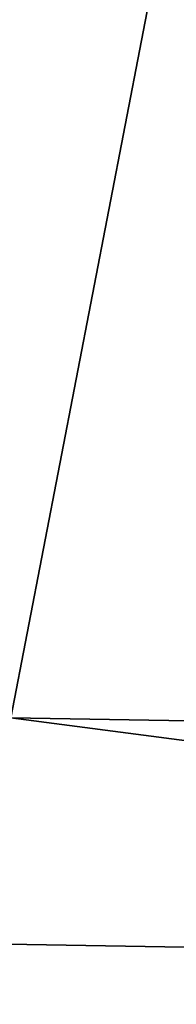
# Model space of a CAD drawing. Header units: metres. Extents: x 3396912 to 3397061, y 5691756 to 5691931.
# Tile 46 of 256: x 3396947.8161 to 3396947.8842, y 5691832.6497 to 5691833.0779. Entities that reach past the tile are written whole.
import ezdxf

# ---------------------------------------------------------------- set-up
doc = ezdxf.new("R2010")
doc.units = ezdxf.units.M
doc.header["$LTSCALE"] = 0.25
for name, color, linetype in [('GROUP347', 7, 'Continuous'), ('MESH1079', 7, 'Continuous'), ('MESH990', 7, 'Continuous')]:
    doc.layers.add(name, color=color, linetype=linetype)

msp = doc.modelspace()

# ---------------------------------------------------------------- meshes
at = {"layer": 'GROUP347', "color": 7}
mesh = msp.add_polyface(dxfattribs=at)
corners = [(3396950.339229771, 5691836.466166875, 0.4000000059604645), (3396949.866046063, 5691836.098970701, 0.1000000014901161), (3396950.474161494, 5691836.217154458, 0.4000000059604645), (3396949.734106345, 5691836.342453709, 0.1000000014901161), (3396950.204295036, 5691836.715176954, 0.4000000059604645), (3396950.204295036, 5691836.715176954, 0.4000000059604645), (3396949.992653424, 5691836.903377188, 0.4000000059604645), (3396949.734106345, 5691836.342453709, 0.1000000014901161), (3396950.040100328, 5691835.777759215, 0.1000000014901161), (3396950.60909623, 5691835.96814438, 0.4000000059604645), (3396950.60909623, 5691835.96814438, 0.4000000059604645), (3396950.040100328, 5691835.777759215, 0.1000000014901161), (3396950.651195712, 5691835.688068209, 0.4000000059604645), (3396950.087840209, 5691835.460186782, 0.1000000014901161), (3396950.693293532, 5691835.408000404, 0.4000000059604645), (3396950.135575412, 5691835.142620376, 0.1000000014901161), (3396950.735396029, 5691835.127926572, 0.4000000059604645), (3396950.735396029, 5691835.127926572, 0.4000000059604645), (3396950.135575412, 5691835.142620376, 0.1000000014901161), (3396950.679637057, 5691834.850249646, 0.4000000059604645), (3396950.072351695, 5691834.827765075, 0.1000000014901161), (3396950.623873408, 5691834.572578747, 0.4000000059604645), (3396950.009120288, 5691834.512913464, 0.1000000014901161), (3396950.568111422, 5691834.294899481, 0.4000000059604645), (3396950.568111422, 5691834.294899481, 0.4000000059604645), (3396950.009120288, 5691834.512913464, 0.1000000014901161), (3396950.421151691, 5691834.052793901, 0.4000000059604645), (3396949.8424882, 5691834.238390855, 0.1000000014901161), (3396950.27419196, 5691833.810688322, 0.4000000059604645), (3396949.675848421, 5691833.963871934, 0.1000000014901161), (3396950.127229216, 5691833.568580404, 0.4000000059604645), (3396950.127229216, 5691833.568580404, 0.4000000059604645), (3396949.675848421, 5691833.963871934, 0.1000000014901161), (3396949.906625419, 5691833.390967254, 0.4000000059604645), (3396949.425707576, 5691833.762478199, 0.1000000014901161), (3396949.686021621, 5691833.213354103, 0.4000000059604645), (3396949.175571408, 5691833.561078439, 0.1000000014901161), (3396949.465419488, 5691833.035732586, 0.4000000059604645), (3396949.175571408, 5691833.561078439, 0.1000000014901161), (3396949.197523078, 5691832.943833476, 0.4000000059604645), (3396949.465419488, 5691833.035732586, 0.4000000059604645), (3396948.853966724, 5691833.450755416, 0.1000000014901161), (3396948.929631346, 5691832.851928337, 0.4000000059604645), (3396948.568049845, 5691833.352665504, 0.1000000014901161), (3396948.661739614, 5691832.760023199, 0.4000000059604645), (3396948.568049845, 5691833.352665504, 0.1000000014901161), (3396948.378561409, 5691832.764811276, 0.4000000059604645), (3396948.661739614, 5691832.760023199, 0.4000000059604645), (3396948.246957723, 5691833.358094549, 0.1000000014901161), (3396948.09538019, 5691832.769597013, 0.4000000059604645), (3396947.925862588, 5691833.363521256, 0.1000000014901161), (3396947.812201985, 5691832.774385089, 0.4000000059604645), (3396947.925862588, 5691833.363521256, 0.1000000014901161), (3396947.547567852, 5691832.875291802, 0.4000000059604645), (3396947.812201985, 5691832.774385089, 0.4000000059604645), (3396947.625801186, 5691833.477930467, 0.1000000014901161), (3396947.282930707, 5691832.976196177, 0.4000000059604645), (3396947.325738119, 5691833.592348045, 0.1000000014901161), (3396947.018301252, 5691833.077096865, 0.4000000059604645), (3396947.325738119, 5691833.592348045, 0.1000000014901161), (3396946.803823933, 5691833.262063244, 0.4000000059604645), (3396947.018301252, 5691833.077096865, 0.4000000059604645), (3396947.082544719, 5691833.802079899, 0.1000000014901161), (3396946.589349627, 5691833.447031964, 0.4000000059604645), (3396946.839354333, 5691834.011814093, 0.1000000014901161), (3396946.374870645, 5691833.632006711, 0.4000000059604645), (3396946.839354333, 5691834.011814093, 0.1000000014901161), (3396946.236174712, 5691833.878938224, 0.4000000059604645), (3396946.374870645, 5691833.632006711, 0.4000000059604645), (3396946.682088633, 5691834.291809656, 0.1000000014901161), (3396946.097481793, 5691834.125872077, 0.4000000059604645), (3396946.524825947, 5691834.571807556, 0.1000000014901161), (3396945.958788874, 5691834.37280593, 0.4000000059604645), (3396946.524825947, 5691834.571807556, 0.1000000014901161), (3396945.912439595, 5691834.652210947, 0.4000000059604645), (3396945.958788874, 5691834.37280593, 0.4000000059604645), (3396946.472277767, 5691834.888613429, 0.1000000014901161), (3396945.866098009, 5691834.931612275, 0.4000000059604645), (3396946.419724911, 5691835.205425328, 0.1000000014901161), (3396945.819753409, 5691835.211011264, 0.4000000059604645), (3396946.413355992, 5691835.391645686, 0.1000000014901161), (3396945.819753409, 5691835.211011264, 0.4000000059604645), (3396946.419724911, 5691835.205425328, 0.1000000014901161), (3396945.80879493, 5691835.531293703, 0.4000000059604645), (3396946.406987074, 5691835.577866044, 0.1000000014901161), (3396946.384459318, 5691835.762826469, 0.1000000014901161), (3396945.80879493, 5691835.531293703, 0.4000000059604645), (3396946.406987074, 5691835.577866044, 0.1000000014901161), (3396945.770048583, 5691835.849403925, 0.4000000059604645), (3396946.361926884, 5691835.947792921, 0.1000000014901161), (3396946.323406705, 5691836.13009673, 0.1000000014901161), (3396945.770048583, 5691835.849403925, 0.4000000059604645), (3396946.361926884, 5691835.947792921, 0.1000000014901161), (3396945.703802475, 5691836.162948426, 0.4000000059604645), (3396946.284886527, 5691836.312400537, 0.1000000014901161), (3396946.230672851, 5691836.490666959, 0.1000000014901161), (3396945.703802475, 5691836.162948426, 0.4000000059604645), (3396946.284886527, 5691836.312400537, 0.1000000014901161), (3396945.610553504, 5691836.469550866, 0.4000000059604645), (3396946.176459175, 5691836.668933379, 0.1000000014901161), (3396946.106955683, 5691836.84181465, 0.1000000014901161), (3396945.610553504, 5691836.469550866, 0.4000000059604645), (3396946.176459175, 5691836.668933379, 0.1000000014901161), (3396945.491017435, 5691836.766888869, 0.4000000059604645), (3396946.037452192, 5691837.014695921, 0.1000000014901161), (3396945.953187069, 5691837.180882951, 0.1000000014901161), (3396945.491017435, 5691836.766888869, 0.4000000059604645), (3396946.037452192, 5691837.014695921, 0.1000000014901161), (3396945.34609045, 5691837.052712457, 0.4000000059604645), (3396945.868921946, 5691837.347069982, 0.1000000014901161), (3396945.770530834, 5691837.505308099, 0.1000000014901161), (3396945.34609045, 5691837.052712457, 0.4000000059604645), (3396945.868921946, 5691837.347069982, 0.1000000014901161), (3396945.176874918, 5691837.324854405, 0.4000000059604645), (3396945.6721444, 5691837.663540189, 0.1000000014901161), (3396945.560378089, 5691837.812625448, 0.1000000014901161), (3396945.176874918, 5691837.324854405, 0.4000000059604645), (3396945.6721444, 5691837.663540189, 0.1000000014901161), (3396944.984643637, 5691837.581270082, 0.4000000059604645), (3396945.448608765, 5691837.961708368, 0.1000000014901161), (3396945.448608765, 5691837.961708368, 0.1000000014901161), (3396945.32430513, 5691838.100523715, 0.1000000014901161), (3396944.984643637, 5691837.581270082, 0.4000000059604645), (3396944.770860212, 5691837.820004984, 0.4000000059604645), (3396945.20000316, 5691838.239330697, 0.1000000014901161), (3396945.20000316, 5691838.239330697, 0.1000000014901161), (3396945.064112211, 5691838.366807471, 0.1000000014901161), (3396944.770860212, 5691837.820004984, 0.4000000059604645), (3396944.537135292, 5691838.039257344, 0.4000000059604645), (3396944.928216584, 5691838.494290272, 0.1000000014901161), (3396944.928216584, 5691838.494290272, 0.1000000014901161), (3396944.78175504, 5691838.609479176, 0.1000000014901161), (3396944.537135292, 5691838.039257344, 0.4000000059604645), (3396944.285241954, 5691838.237370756, 0.4000000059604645), (3396944.635296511, 5691838.724670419, 0.1000000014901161), (3396944.635296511, 5691838.724670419, 0.1000000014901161), (3396944.47938221, 5691838.826690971, 0.1000000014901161), (3396944.285241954, 5691838.237370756, 0.4000000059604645), (3396944.017083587, 5691838.412838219, 0.4000000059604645), (3396944.323466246, 5691838.928719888, 0.1000000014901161), (3396944.323466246, 5691838.928719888, 0.1000000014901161), (3396943.73825774, 5691838.594069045, 0.4000000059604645), (3396944.017083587, 5691838.412838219, 0.4000000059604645), (3396944.085311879, 5691839.083511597, 0.1000000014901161), (3396944.085311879, 5691839.083511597, 0.1000000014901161), (3396943.860434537, 5691839.257046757, 0.1000000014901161), (3396943.73825774, 5691838.594069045, 0.4000000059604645), (3396943.474979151, 5691838.797234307, 0.4000000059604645), (3396943.860434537, 5691839.257046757, 0.1000000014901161), (3396943.650312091, 5691839.448173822, 0.1000000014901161), (3396943.474979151, 5691838.797234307, 0.4000000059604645), (3396943.228969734, 5691839.021004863, 0.4000000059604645), (3396943.650312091, 5691839.448173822, 0.1000000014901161), (3396943.001846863, 5691839.263912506, 0.4000000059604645), (3396943.228969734, 5691839.021004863, 0.4000000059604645), (3396943.456315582, 5691839.655648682, 0.1000000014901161), (3396943.456315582, 5691839.655648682, 0.1000000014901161), (3396942.795083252, 5691839.524376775, 0.4000000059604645), (3396943.001846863, 5691839.263912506, 0.4000000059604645), (3396943.279715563, 5691839.878120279, 0.1000000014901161), (3396943.12166235, 5691840.114124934, 0.1000000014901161), (3396942.795083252, 5691839.524376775, 0.4000000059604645), (3396943.279715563, 5691839.878120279, 0.1000000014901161), (3396942.610037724, 5691839.800690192, 0.4000000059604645), (3396942.983186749, 5691840.362135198, 0.1000000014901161), (3396942.610037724, 5691839.800690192, 0.4000000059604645), (3396943.12166235, 5691840.114124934, 0.1000000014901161), (3396942.447918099, 5691840.09104742, 0.4000000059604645), (3396942.865202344, 5691840.620513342, 0.1000000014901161), (3396942.447918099, 5691840.09104742, 0.4000000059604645), (3396942.983186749, 5691840.362135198, 0.1000000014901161), (3396942.309787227, 5691840.393549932, 0.4000000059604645), (3396942.865202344, 5691840.620513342, 0.1000000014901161), (3396942.196541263, 5691840.706227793, 0.4000000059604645), (3396942.309787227, 5691840.393549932, 0.4000000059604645), (3396942.76847379, 5691840.887583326, 0.1000000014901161), (3396942.693635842, 5691841.161587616, 0.1000000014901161), (3396942.196541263, 5691840.706227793, 0.4000000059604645), (3396942.76847379, 5691840.887583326, 0.1000000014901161), (3396942.108922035, 5691841.027029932, 0.4000000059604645), (3396942.693635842, 5691841.161587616, 0.1000000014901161), (3396942.047502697, 5691841.353861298, 0.4000000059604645), (3396942.108922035, 5691841.027029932, 0.4000000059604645), (3396942.641178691, 5691841.440743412, 0.1000000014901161), (3396942.641178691, 5691841.440743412, 0.1000000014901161), (3396942.012687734, 5691841.68458287, 0.4000000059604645), (3396942.047502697, 5691841.353861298, 0.4000000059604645), (3396942.611443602, 5691841.723229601, 0.1000000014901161), (3396942.611443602, 5691841.723229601, 0.1000000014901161), (3396942.024557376, 5691842.03432326, 0.4000000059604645), (3396942.012687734, 5691841.68458287, 0.4000000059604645), (3396942.61931219, 5691841.955167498, 0.1000000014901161), (3396942.61931219, 5691841.955167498, 0.1000000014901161), (3396942.104575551, 5691842.374987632, 0.4000000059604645), (3396942.024557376, 5691842.03432326, 0.4000000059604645), (3396942.672377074, 5691842.181087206, 0.1000000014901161), (3396942.672377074, 5691842.181087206, 0.1000000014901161), (3396942.249645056, 5691842.693443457, 0.4000000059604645), (3396942.104575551, 5691842.374987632, 0.4000000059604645), (3396942.768587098, 5691842.392270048, 0.1000000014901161), (3396942.454176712, 5691842.97738634, 0.4000000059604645), (3396942.249645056, 5691842.693443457, 0.4000000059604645), (3396942.768587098, 5691842.392270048, 0.1000000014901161), (3396942.904224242, 5691842.580577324, 0.1000000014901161), (3396943.074056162, 5691842.738732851, 0.1000000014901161), (3396942.454176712, 5691842.97738634, 0.4000000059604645), (3396942.904224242, 5691842.580577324, 0.1000000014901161), (3396942.710269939, 5691843.215866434, 0.4000000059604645), (3396943.008042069, 5691843.39967919, 0.4000000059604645), (3396942.710269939, 5691843.215866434, 0.4000000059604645), (3396943.074056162, 5691842.738732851, 0.1000000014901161), (3396943.271532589, 5691842.860629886, 0.1000000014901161), (3396943.336008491, 5691843.521727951, 0.4000000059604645), (3396943.008042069, 5691843.39967919, 0.4000000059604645), (3396943.271532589, 5691842.860629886, 0.1000000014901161), (3396943.489030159, 5691842.941569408, 0.1000000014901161), (3396943.336008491, 5691843.521727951, 0.4000000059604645), (3396943.489030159, 5691842.941569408, 0.1000000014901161), (3396943.718151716, 5691842.978434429, 0.1000000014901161), (3396943.681502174, 5691843.577310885, 0.4000000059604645), (3396943.681502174, 5691843.577310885, 0.4000000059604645), (3396943.718151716, 5691842.978434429, 0.1000000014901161), (3396943.950061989, 5691842.96978632, 0.1000000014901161), (3396944.031196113, 5691843.564275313, 0.4000000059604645), (3396944.031196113, 5691843.564275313, 0.4000000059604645), (3396943.950061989, 5691842.96978632, 0.1000000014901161), (3396944.175803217, 5691842.915974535, 0.1000000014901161), (3396944.371595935, 5691843.483129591, 0.4000000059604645), (3396944.689564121, 5691843.336996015, 0.4000000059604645), (3396944.371595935, 5691843.483129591, 0.4000000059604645), (3396944.175803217, 5691842.915974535, 0.1000000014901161), (3396944.386671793, 5691842.819061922, 0.1000000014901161), (3396944.689564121, 5691843.336996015, 0.4000000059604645), (3396944.386671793, 5691842.819061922, 0.1000000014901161), (3396944.57452236, 5691842.682799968, 0.1000000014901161), (3396944.972828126, 5691843.131522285, 0.4000000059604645), (3396944.972828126, 5691843.131522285, 0.4000000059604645), (3396944.57452236, 5691842.682799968, 0.1000000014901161), (3396944.68256744, 5691842.594361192, 0.1000000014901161), (3396945.043725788, 5691843.073493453, 0.4000000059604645), (3396945.119041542, 5691843.02130739, 0.4000000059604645), (3396945.043725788, 5691843.073493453, 0.4000000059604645), (3396944.68256744, 5691842.594361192, 0.1000000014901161), (3396944.79734087, 5691842.514842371, 0.1000000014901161), (3396945.19828429, 5691842.975316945, 0.4000000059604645), (3396945.119041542, 5691843.02130739, 0.4000000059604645), (3396944.79734087, 5691842.514842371, 0.1000000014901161), (3396944.91810481, 5691842.444752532, 0.1000000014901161), (3396945.19828429, 5691842.975316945, 0.4000000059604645), (3396944.91810481, 5691842.444752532, 0.1000000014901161), (3396945.044084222, 5691842.384542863, 0.1000000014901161), (3396945.280951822, 5691842.935808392, 0.4000000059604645), (3396945.366510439, 5691842.903033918, 0.4000000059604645), (3396945.280951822, 5691842.935808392, 0.4000000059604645), (3396945.044084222, 5691842.384542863, 0.1000000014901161), (3396945.454421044, 5691842.877202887, 0.4000000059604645), (3396945.280951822, 5691842.935808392, 0.4000000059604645), (3396945.366510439, 5691842.903033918, 0.4000000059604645), (3396945.454421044, 5691842.877202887, 0.4000000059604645), (3396945.366510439, 5691842.903033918, 0.4000000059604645), (3396945.308436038, 5691842.295237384, 0.1000000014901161), (3396945.174471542, 5691842.334600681, 0.1000000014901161), (3396945.174471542, 5691842.334600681, 0.1000000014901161), (3396945.454421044, 5691842.877202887, 0.4000000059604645), (3396945.308436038, 5691842.295237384, 0.1000000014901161), (3396945.445115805, 5691842.266711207, 0.1000000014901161), (3396945.544107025, 5691842.858485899, 0.4000000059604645), (3396945.544107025, 5691842.858485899, 0.4000000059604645), (3396945.445115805, 5691842.266711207, 0.1000000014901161), (3396945.583644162, 5691842.249199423, 0.1000000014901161), (3396945.635006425, 5691842.846997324, 0.4000000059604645), (3396945.726533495, 5691842.842813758, 0.4000000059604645), (3396945.635006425, 5691842.846997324, 0.4000000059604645), (3396945.583644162, 5691842.249199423, 0.1000000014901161), (3396945.81810644, 5691842.845956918, 0.4000000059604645), (3396945.635006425, 5691842.846997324, 0.4000000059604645), (3396945.726533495, 5691842.842813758, 0.4000000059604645), (3396945.81810644, 5691842.845956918, 0.4000000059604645), (3396945.726533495, 5691842.842813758, 0.4000000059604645), (3396945.862672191, 5691842.247612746, 0.1000000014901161), (3396945.723127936, 5691842.242820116, 0.1000000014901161), (3396945.723127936, 5691842.242820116, 0.1000000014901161), (3396945.909130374, 5691842.856409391, 0.4000000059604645), (3396945.81810644, 5691842.845956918, 0.4000000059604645), (3396945.862672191, 5691842.247612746, 0.1000000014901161), (3396945.999026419, 5691842.874108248, 0.4000000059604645), (3396945.909130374, 5691842.856409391, 0.4000000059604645), (3396945.999026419, 5691842.874108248, 0.4000000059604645), (3396945.909130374, 5691842.856409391, 0.4000000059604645), (3396946.00138626, 5691842.26354283, 0.1000000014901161), (3396946.00138626, 5691842.26354283, 0.1000000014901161), (3396946.138380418, 5691842.290518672, 0.1000000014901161), (3396946.239384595, 5691842.908278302, 0.4000000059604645), (3396945.999026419, 5691842.874108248, 0.4000000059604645), (3396946.138380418, 5691842.290518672, 0.1000000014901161), (3396946.323464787, 5691842.316831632, 0.1000000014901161), (3396946.508549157, 5691842.343144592, 0.1000000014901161), (3396946.479735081, 5691842.942452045, 0.4000000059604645), (3396946.722262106, 5691842.931497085, 0.4000000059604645), (3396946.479735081, 5691842.942452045, 0.4000000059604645), (3396946.508549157, 5691842.343144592, 0.1000000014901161), (3396946.695308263, 5691842.334707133, 0.1000000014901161), (3396946.882062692, 5691842.326275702, 0.1000000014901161), (3396946.964789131, 5691842.920542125, 0.4000000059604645), (3396947.201080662, 5691842.864845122, 0.4000000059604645), (3396946.964789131, 5691842.920542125, 0.4000000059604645), (3396946.882062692, 5691842.326275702, 0.1000000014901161), (3396947.06401956, 5691842.28338269, 0.1000000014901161), (3396947.245979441, 5691842.240492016, 0.1000000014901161), (3396947.437379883, 5691842.809144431, 0.4000000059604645), (3396947.659264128, 5691842.710630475, 0.4000000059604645), (3396947.437379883, 5691842.809144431, 0.4000000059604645), (3396947.245979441, 5691842.240492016, 0.1000000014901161), (3396947.416840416, 5691842.164633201, 0.1000000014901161), (3396947.587706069, 5691842.088768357, 0.1000000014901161), (3396947.881148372, 5691842.612116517, 0.4000000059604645), (3396948.080937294, 5691842.474196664, 0.4000000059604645), (3396947.881148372, 5691842.612116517, 0.4000000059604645), (3396947.587706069, 5691842.088768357, 0.1000000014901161), (3396947.741551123, 5691841.982563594, 0.1000000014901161), (3396947.89539919, 5691841.87636117, 0.1000000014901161), (3396948.280726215, 5691842.33627681, 0.4000000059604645), (3396948.451504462, 5691842.163724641, 0.4000000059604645), (3396948.280726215, 5691842.33627681, 0.4000000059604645), (3396947.89539919, 5691841.87636117, 0.1000000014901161), (3396948.026904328, 5691841.743491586, 0.1000000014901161), (3396948.158414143, 5691841.610615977, 0.1000000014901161), (3396948.622281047, 5691841.99118084, 0.4000000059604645), (3396948.622281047, 5691841.99118084, 0.4000000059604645), (3396948.158414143, 5691841.610615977, 0.1000000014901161), (3396948.75813129, 5691841.789978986, 0.4000000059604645), (3396948.26302623, 5691841.455679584, 0.1000000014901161), (3396948.367633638, 5691841.30074922, 0.1000000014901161), (3396948.893986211, 5691841.588771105, 0.4000000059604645), (3396948.893986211, 5691841.588771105, 0.4000000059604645), (3396948.367633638, 5691841.30074922, 0.1000000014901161), (3396948.990205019, 5691841.365882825, 0.4000000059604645), (3396948.441728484, 5691841.129113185, 0.1000000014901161), (3396948.515823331, 5691840.957477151, 0.1000000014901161), (3396949.086423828, 5691841.142994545, 0.4000000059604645), (3396949.086423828, 5691841.142994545, 0.4000000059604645), (3396948.515823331, 5691840.957477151, 0.1000000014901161), (3396949.139678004, 5691840.906137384, 0.4000000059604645), (3396948.556833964, 5691840.775087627, 0.1000000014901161), (3396948.59784626, 5691840.592689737, 0.1000000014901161), (3396949.19293987, 5691840.669276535, 0.4000000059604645), (3396949.19293987, 5691840.669276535, 0.4000000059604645), (3396948.59784626, 5691840.592689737, 0.1000000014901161), (3396949.201389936, 5691840.426651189, 0.4000000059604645), (3396948.604350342, 5691840.405859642, 0.1000000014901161), (3396948.610862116, 5691840.219025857, 0.1000000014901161), (3396949.209835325, 5691840.184031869, 0.4000000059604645), (3396949.209835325, 5691840.184031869, 0.4000000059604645), (3396948.610862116, 5691840.219025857, 0.1000000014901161), (3396949.173187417, 5691839.944043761, 0.4000000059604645), (3396948.582637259, 5691840.034226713, 0.1000000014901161), (3396948.554417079, 5691839.849421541, 0.1000000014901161), (3396949.136536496, 5691839.704053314, 0.4000000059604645), (3396949.136536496, 5691839.704053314, 0.4000000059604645), (3396948.554417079, 5691839.849421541, 0.1000000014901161), (3396949.05605808, 5691839.475006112, 0.4000000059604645), (3396948.492443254, 5691839.673043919, 0.1000000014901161), (3396948.430467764, 5691839.496674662, 0.1000000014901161), (3396948.975582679, 5691839.245961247, 0.4000000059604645), (3396948.975582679, 5691839.245961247, 0.4000000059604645), (3396948.430467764, 5691839.496674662, 0.1000000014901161), (3396948.907840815, 5691839.071684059, 0.4000000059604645), (3396948.336503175, 5691839.254921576, 0.1000000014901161), (3396948.907840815, 5691839.071684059, 0.4000000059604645), (3396948.336503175, 5691839.254921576, 0.1000000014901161), (3396948.272340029, 5691839.003605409, 0.1000000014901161), (3396948.861583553, 5691838.890515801, 0.4000000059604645), (3396948.861583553, 5691838.890515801, 0.4000000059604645), (3396948.272340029, 5691839.003605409, 0.1000000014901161), (3396948.23890378, 5691838.746399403, 0.1000000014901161), (3396948.837483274, 5691838.705093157, 0.4000000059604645), (3396948.837483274, 5691838.705093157, 0.4000000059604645), (3396948.23890378, 5691838.746399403, 0.1000000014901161), (3396948.835886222, 5691838.518118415, 0.4000000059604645), (3396948.236691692, 5691838.487030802, 0.1000000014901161), (3396948.835886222, 5691838.518118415, 0.4000000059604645), (3396948.236691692, 5691838.487030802, 0.1000000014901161), (3396948.265733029, 5691838.229288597, 0.1000000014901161), (3396948.856822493, 5691838.332309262, 0.4000000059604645), (3396948.856822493, 5691838.332309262, 0.4000000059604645), (3396948.265733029, 5691838.229288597, 0.1000000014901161), (3396948.899981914, 5691838.150380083, 0.4000000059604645), (3396948.325602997, 5691837.976918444, 0.1000000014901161), (3396948.899981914, 5691838.150380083, 0.4000000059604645), (3396948.325602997, 5691837.976918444, 0.1000000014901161), (3396948.96473807, 5691837.974973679, 0.4000000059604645), (3396948.415430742, 5691837.733599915, 0.1000000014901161), (3396948.96473807, 5691837.974973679, 0.4000000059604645), (3396948.415430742, 5691837.733599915, 0.1000000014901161), (3396949.05015027, 5691837.808633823, 0.4000000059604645), (3396948.533908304, 5691837.502866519, 0.1000000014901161), (3396949.05015027, 5691837.808633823, 0.4000000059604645), (3396948.533908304, 5691837.502866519, 0.1000000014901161), (3396948.679317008, 5691837.288077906, 0.1000000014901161), (3396949.154968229, 5691837.653799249, 0.4000000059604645), (3396949.277677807, 5691837.512713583, 0.4000000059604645), (3396949.154968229, 5691837.653799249, 0.4000000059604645), (3396948.679317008, 5691837.288077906, 0.1000000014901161), (3396948.849526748, 5691837.092371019, 0.1000000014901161), (3396949.416482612, 5691837.387430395, 0.4000000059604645), (3396949.277677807, 5691837.512713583, 0.4000000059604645), (3396948.849526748, 5691837.092371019, 0.1000000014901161), (3396949.042073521, 5691836.918585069, 0.1000000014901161), (3396949.416482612, 5691837.387430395, 0.4000000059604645), (3396949.042073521, 5691836.918585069, 0.1000000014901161), (3396949.254147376, 5691836.769252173, 0.1000000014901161), (3396949.56936251, 5691837.279781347, 0.4000000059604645), (3396949.781008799, 5691837.091575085, 0.4000000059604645), (3396949.56936251, 5691837.279781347, 0.4000000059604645), (3396949.254147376, 5691836.769252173, 0.1000000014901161), (3396949.493144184, 5691836.556727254, 0.1000000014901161), (3396948.837483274, 5691838.705093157, 0.4000000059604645), (3396948.835886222, 5691838.518118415, 0.4000000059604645), (3396948.856822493, 5691838.332309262, 0.4000000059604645), (3396948.975582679, 5691839.245961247, 0.4000000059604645), (3396948.907840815, 5691839.071684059, 0.4000000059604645), (3396948.861583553, 5691838.890515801, 0.4000000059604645), (3396944.770860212, 5691837.820004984, 0.4000000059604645), (3396944.537135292, 5691838.039257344, 0.4000000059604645), (3396944.285241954, 5691838.237370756, 0.4000000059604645)]
mesh.append_faces([[corners[k] for k in face] for face in [(0, 1, 2), (0, 3, 1), (4, 3, 0), (5, 6, 7), (2, 1, 8), (2, 8, 9), (10, 11, 12), (12, 11, 13), (12, 13, 14), (14, 13, 15), (14, 15, 16), (17, 18, 19), (19, 18, 20), (19, 20, 21), (21, 20, 22), (21, 22, 23), (24, 25, 26), (26, 25, 27), (26, 27, 28), (28, 27, 29), (28, 29, 30), (31, 32, 33), (32, 34, 33), (33, 34, 35), (34, 36, 35), (35, 36, 37), (38, 39, 40), (38, 41, 39), (41, 42, 39), (41, 43, 42), (43, 44, 42), (45, 46, 47), (45, 48, 46), (48, 49, 46), (48, 50, 49), (50, 51, 49), (52, 53, 54), (52, 55, 53), (55, 56, 53), (55, 57, 56), (57, 58, 56), (59, 60, 61), (59, 62, 60), (62, 63, 60), (62, 64, 63), (64, 65, 63), (66, 67, 68), (69, 67, 66), (69, 70, 67), (71, 70, 69), (71, 72, 70), (73, 74, 75), (76, 74, 73), (76, 77, 74), (78, 77, 76), (78, 79, 77), (80, 81, 82), (80, 83, 81), (84, 83, 80), (85, 86, 87), (85, 88, 86), (89, 88, 85), (90, 91, 92), (90, 93, 91), (94, 93, 90), (95, 96, 97), (95, 98, 96), (99, 98, 95), (100, 101, 102), (100, 103, 101), (104, 103, 100), (105, 106, 107), (105, 108, 106), (109, 108, 105), (110, 111, 112), (110, 113, 111), (114, 113, 110), (115, 116, 117), (115, 118, 116), (119, 118, 115), (120, 121, 122), (121, 123, 122), (121, 124, 123), (125, 126, 127), (126, 128, 127), (126, 129, 128), (130, 131, 132), (131, 133, 132), (131, 134, 133), (135, 136, 137), (136, 138, 137), (136, 139, 138), (140, 141, 142), (140, 143, 141), (144, 145, 146), (145, 147, 146), (148, 149, 150), (149, 151, 150), (152, 153, 154), (152, 155, 153), (156, 157, 158), (156, 159, 157), (160, 161, 162), (160, 163, 161), (164, 165, 166), (164, 167, 165), (168, 169, 170), (168, 171, 169), (172, 173, 174), (175, 173, 172), (176, 177, 178), (176, 179, 177), (180, 181, 182), (183, 181, 180), (184, 185, 186), (187, 185, 184), (188, 189, 190), (191, 189, 188), (192, 193, 194), (195, 193, 192), (196, 197, 198), (199, 197, 196), (200, 201, 202), (203, 200, 202), (204, 205, 206), (207, 205, 204), (208, 209, 210), (208, 210, 211), (212, 213, 214), (212, 214, 215), (216, 217, 218), (219, 216, 218), (220, 221, 222), (223, 220, 222), (224, 225, 226), (227, 224, 226), (228, 229, 230), (228, 230, 231), (232, 233, 234), (235, 232, 234), (236, 237, 238), (239, 236, 238), (240, 241, 242), (240, 242, 243), (244, 245, 246), (244, 246, 247), (248, 249, 250), (251, 248, 250), (252, 253, 254), (255, 256, 257), (258, 259, 260), (259, 261, 260), (252, 254, 262), (263, 264, 265), (266, 263, 265), (267, 268, 269), (270, 267, 269), (271, 272, 273), (274, 275, 276), (277, 278, 279), (278, 280, 279), (271, 273, 281), (282, 283, 284), (285, 274, 286), (287, 288, 289), (282, 284, 290), (287, 289, 291), (292, 293, 294), (292, 294, 295), (292, 295, 296), (297, 292, 296), (298, 299, 300), (298, 300, 301), (298, 301, 302), (303, 298, 302), (304, 305, 306), (304, 306, 307), (304, 307, 308), (309, 304, 308), (310, 311, 312), (310, 312, 313), (310, 313, 314), (315, 310, 314), (316, 317, 318), (316, 318, 319), (316, 319, 320), (321, 316, 320), (322, 323, 324), (322, 324, 325), (322, 325, 326), (327, 322, 326), (328, 329, 330), (330, 329, 331), (330, 331, 332), (330, 332, 333), (334, 335, 336), (336, 335, 337), (336, 337, 338), (336, 338, 339), (340, 341, 342), (342, 341, 343), (342, 343, 344), (342, 344, 345), (346, 347, 348), (348, 347, 349), (348, 349, 350), (348, 350, 351), (352, 353, 354), (354, 353, 355), (354, 355, 356), (354, 356, 357), (358, 359, 360), (360, 359, 361), (360, 361, 362), (360, 362, 363), (364, 365, 366), (366, 365, 367), (368, 369, 370), (368, 370, 371), (372, 373, 374), (372, 374, 375), (376, 377, 378), (378, 377, 379), (380, 381, 382), (380, 382, 383), (384, 385, 386), (386, 385, 387), (388, 389, 390), (390, 389, 391), (392, 393, 394), (394, 393, 395), (396, 397, 398), (396, 398, 399), (400, 401, 402), (400, 402, 403), (404, 405, 406), (404, 406, 407), (408, 409, 410), (411, 408, 410), (412, 413, 414), (412, 414, 415), (416, 417, 418), (419, 420, 421), (422, 423, 424)]], dxfattribs={"color": 7})
at = {"layer": 'MESH1079', "color": 7}
mesh = msp.add_polyface(dxfattribs=at)
corners = [(3396947.812201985, 5691832.774385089), (3396945.819753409, 5691835.211011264), (3396946.839354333, 5691834.011814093), (3396947.018301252, 5691833.077096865), (3396945.958788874, 5691834.37280593), (3396946.374870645, 5691833.632006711), (3396946.361926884, 5691835.947792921), (3396945.491017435, 5691836.766888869), (3396945.34609045, 5691837.052712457), (3396946.406987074, 5691835.577866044), (3396945.610553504, 5691836.469550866), (3396945.703802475, 5691836.162948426), (3396946.419724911, 5691835.205425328), (3396945.770048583, 5691835.849403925), (3396945.80879493, 5691835.531293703), (3396946.524825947, 5691834.571807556), (3396946.524825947, 5691834.571807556), (3396946.839354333, 5691834.011814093, 0.1000000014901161), (3396946.839354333, 5691834.011814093), (3396946.524825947, 5691834.571807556, 0.1000000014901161), (3396946.419724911, 5691835.205425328), (3396946.524825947, 5691834.571807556, 0.1000000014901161), (3396946.524825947, 5691834.571807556), (3396946.419724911, 5691835.205425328, 0.1000000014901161), (3396946.406987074, 5691835.577866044), (3396946.419724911, 5691835.205425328, 0.1000000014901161), (3396946.419724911, 5691835.205425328), (3396946.406987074, 5691835.577866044, 0.1000000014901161), (3396946.361926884, 5691835.947792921), (3396946.406987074, 5691835.577866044, 0.1000000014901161), (3396946.406987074, 5691835.577866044), (3396946.361926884, 5691835.947792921, 0.1000000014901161), (3396946.284886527, 5691836.312400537), (3396946.361926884, 5691835.947792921, 0.1000000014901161), (3396946.361926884, 5691835.947792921), (3396946.284886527, 5691836.312400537, 0.1000000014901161), (3396946.176459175, 5691836.668933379), (3396946.284886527, 5691836.312400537, 0.1000000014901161), (3396946.284886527, 5691836.312400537), (3396946.176459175, 5691836.668933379, 0.1000000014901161), (3396946.037452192, 5691837.014695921), (3396946.176459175, 5691836.668933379, 0.1000000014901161), (3396946.176459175, 5691836.668933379), (3396946.037452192, 5691837.014695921, 0.1000000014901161), (3396945.868921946, 5691837.347069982), (3396946.037452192, 5691837.014695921, 0.1000000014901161), (3396946.037452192, 5691837.014695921), (3396945.868921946, 5691837.347069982, 0.1000000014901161), (3396945.6721444, 5691837.663540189), (3396945.868921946, 5691837.347069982, 0.1000000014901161), (3396945.868921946, 5691837.347069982), (3396945.6721444, 5691837.663540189, 0.1000000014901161), (3396949.175571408, 5691833.561078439, 0.1000000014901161), (3396942.672377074, 5691842.181087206, 0.1000000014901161), (3396949.675848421, 5691833.963871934, 0.1000000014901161), (3396945.448608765, 5691837.961708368, 0.1000000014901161), (3396942.611443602, 5691841.723229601, 0.1000000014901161), (3396945.6721444, 5691837.663540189, 0.1000000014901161), (3396945.868921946, 5691837.347069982, 0.1000000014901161), (3396946.037452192, 5691837.014695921, 0.1000000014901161), (3396946.176459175, 5691836.668933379, 0.1000000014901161), (3396948.568049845, 5691833.352665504, 0.1000000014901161), (3396946.361926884, 5691835.947792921, 0.1000000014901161), (3396946.284886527, 5691836.312400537, 0.1000000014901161), (3396946.406987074, 5691835.577866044, 0.1000000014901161), (3396947.925862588, 5691833.363521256, 0.1000000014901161), (3396946.419724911, 5691835.205425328, 0.1000000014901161), (3396947.325738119, 5691833.592348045, 0.1000000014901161), (3396946.524825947, 5691834.571807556, 0.1000000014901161), (3396946.839354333, 5691834.011814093, 0.1000000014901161), (3396947.325738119, 5691833.592348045, 0.1000000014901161), (3396946.839354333, 5691834.011814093), (3396946.839354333, 5691834.011814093, 0.1000000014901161), (3396947.325738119, 5691833.592348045), (3396945.176874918, 5691837.324854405), (3396944.984643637, 5691837.581270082), (3396943.650312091, 5691839.448173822), (3396946.284886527, 5691836.312400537), (3396944.323466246, 5691838.928719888), (3396946.176459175, 5691836.668933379), (3396944.635296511, 5691838.724670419), (3396946.037452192, 5691837.014695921), (3396944.928216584, 5691838.494290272), (3396945.868921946, 5691837.347069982), (3396945.20000316, 5691838.239330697), (3396945.6721444, 5691837.663540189)]
mesh.append_faces([[corners[k] for k in face] for face in [(4, 3, 5), (16, 17, 18), (17, 16, 19), (20, 21, 22), (21, 20, 23), (24, 25, 26), (25, 24, 27), (28, 29, 30), (29, 28, 31), (32, 33, 34), (33, 32, 35), (36, 37, 38), (37, 36, 39), (40, 41, 42), (41, 40, 43), (44, 45, 46), (45, 44, 47), (48, 49, 50), (49, 48, 51), (68, 67, 69), (70, 71, 72), (71, 70, 73)]], dxfattribs={"vtx0": -1, "color": 7})
mesh.append_faces([[corners[k] for k in face] for face in [(3, 1, 0), (9, 7, 6), (12, 11, 9), (15, 14, 12), (2, 14, 15), (14, 2, 1), (52, 53, 54), (6, 76, 77), (77, 78, 79), (79, 80, 81), (81, 82, 83), (83, 84, 85)]], dxfattribs={"vtx0": -1, "vtx1": -1, "color": 7})
mesh.append_faces([[corners[k] for k in face] for face in [(0, 1, 2), (52, 55, 56)]], dxfattribs={"vtx0": -1, "vtx1": -1, "vtx2": -1, "color": 7})
mesh.append_faces([[corners[k] for k in face] for face in [(3, 4, 1), (6, 7, 8), (9, 10, 7), (9, 11, 10), (12, 13, 11), (12, 14, 13), (52, 57, 55), (52, 58, 57), (52, 59, 58), (52, 60, 59), (61, 62, 63), (61, 64, 62), (65, 66, 64), (67, 68, 66), (6, 74, 75), (6, 8, 74)]], dxfattribs={"vtx0": -1, "vtx2": -1, "color": 7})
mesh = msp.add_polyface(dxfattribs=at)
corners = [(3396949.465419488, 5691833.035732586), (3396949.175571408, 5691833.561078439), (3396950.127229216, 5691833.568580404), (3396948.568049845, 5691833.352665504), (3396948.661739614, 5691832.760023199), (3396947.925862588, 5691833.363521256), (3396947.325738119, 5691833.592348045), (3396947.812201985, 5691832.774385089), (3396946.839354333, 5691834.011814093), (3396949.175571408, 5691833.561078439, 0.1000000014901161), (3396946.284886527, 5691836.312400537, 0.1000000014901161), (3396946.176459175, 5691836.668933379, 0.1000000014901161), (3396948.568049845, 5691833.352665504, 0.1000000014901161), (3396947.925862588, 5691833.363521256, 0.1000000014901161), (3396946.406987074, 5691835.577866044, 0.1000000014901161), (3396947.325738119, 5691833.592348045, 0.1000000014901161), (3396946.419724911, 5691835.205425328, 0.1000000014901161), (3396947.925862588, 5691833.363521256, 0.1000000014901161), (3396947.325738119, 5691833.592348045), (3396947.325738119, 5691833.592348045, 0.1000000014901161), (3396947.925862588, 5691833.363521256), (3396947.925862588, 5691833.363521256, 0.1000000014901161), (3396948.568049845, 5691833.352665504), (3396947.925862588, 5691833.363521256), (3396948.568049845, 5691833.352665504, 0.1000000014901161), (3396948.568049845, 5691833.352665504, 0.1000000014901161), (3396949.175571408, 5691833.561078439), (3396948.568049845, 5691833.352665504), (3396949.175571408, 5691833.561078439, 0.1000000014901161), (3396949.175571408, 5691833.561078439, 0.1000000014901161), (3396949.675848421, 5691833.963871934), (3396949.175571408, 5691833.561078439), (3396949.675848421, 5691833.963871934, 0.1000000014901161), (3396949.675848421, 5691833.963871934, 0.1000000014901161), (3396950.009120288, 5691834.512913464), (3396949.675848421, 5691833.963871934), (3396950.009120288, 5691834.512913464, 0.1000000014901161), (3396950.009120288, 5691834.512913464, 0.1000000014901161), (3396950.135575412, 5691835.142620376), (3396950.009120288, 5691834.512913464), (3396950.135575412, 5691835.142620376, 0.1000000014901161), (3396950.040100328, 5691835.777759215, 0.1000000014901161), (3396950.135575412, 5691835.142620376), (3396950.135575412, 5691835.142620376, 0.1000000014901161), (3396950.040100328, 5691835.777759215), (3396949.734106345, 5691836.342453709, 0.1000000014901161), (3396950.040100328, 5691835.777759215), (3396950.040100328, 5691835.777759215, 0.1000000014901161), (3396949.734106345, 5691836.342453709), (3396949.493144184, 5691836.556727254, 0.1000000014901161), (3396949.734106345, 5691836.342453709), (3396949.734106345, 5691836.342453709, 0.1000000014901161), (3396949.254147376, 5691836.769252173), (3396949.254147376, 5691836.769252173, 0.1000000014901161), (3396950.040100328, 5691835.777759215, 0.1000000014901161), (3396949.254147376, 5691836.769252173, 0.1000000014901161), (3396949.493144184, 5691836.556727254, 0.1000000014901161), (3396949.042073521, 5691836.918585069, 0.1000000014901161), (3396948.849526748, 5691837.092371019, 0.1000000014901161), (3396950.135575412, 5691835.142620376, 0.1000000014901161), (3396948.679317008, 5691837.288077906, 0.1000000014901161), (3396950.568111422, 5691834.294899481), (3396950.135575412, 5691835.142620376), (3396950.735396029, 5691835.127926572), (3396950.009120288, 5691834.512913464), (3396949.675848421, 5691833.963871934), (3396948.236691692, 5691838.487030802), (3396950.60909623, 5691835.96814438), (3396949.734106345, 5691836.342453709), (3396948.849526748, 5691837.092371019, 0.1000000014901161), (3396949.042073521, 5691836.918585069), (3396949.042073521, 5691836.918585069, 0.1000000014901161), (3396949.254147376, 5691836.769252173), (3396949.042073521, 5691836.918585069, 0.1000000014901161), (3396949.042073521, 5691836.918585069), (3396949.254147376, 5691836.769252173, 0.1000000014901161), (3396949.56936251, 5691837.279781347), (3396950.204295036, 5691836.715176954), (3396949.416482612, 5691837.387430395), (3396949.277677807, 5691837.512713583), (3396949.992653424, 5691836.903377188, 0.4000000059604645), (3396949.493144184, 5691836.556727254, 0.1000000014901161), (3396949.781008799, 5691837.091575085, 0.4000000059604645), (3396949.734106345, 5691836.342453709, 0.1000000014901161), (3396949.734106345, 5691836.342453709, 0.1000000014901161), (3396950.040100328, 5691835.777759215)]
mesh.append_faces([[corners[k] for k in face] for face in [(80, 81, 82), (80, 83, 81)]], dxfattribs={"color": 7})
mesh.append_faces([[corners[k] for k in face] for face in [(17, 18, 19), (18, 17, 20), (21, 22, 23), (22, 21, 24), (25, 26, 27), (26, 25, 28), (29, 30, 31), (30, 29, 32), (33, 34, 35), (34, 33, 36), (37, 38, 39), (38, 37, 40), (41, 42, 43), (42, 41, 44), (45, 46, 47), (46, 45, 48), (49, 50, 51), (52, 49, 53), (69, 70, 71), (72, 73, 74), (73, 72, 75), (67, 76, 77), (54, 56, 84)]], dxfattribs={"vtx0": -1, "color": 7})
mesh.append_faces([[corners[k] for k in face] for face in [(0, 1, 2), (4, 3, 0), (7, 6, 4), (12, 10, 9), (13, 14, 12), (15, 16, 13), (50, 49, 52), (59, 58, 54), (61, 62, 63), (2, 64, 61), (63, 66, 67)]], dxfattribs={"vtx0": -1, "vtx1": -1, "color": 7})
mesh.append_faces([[corners[k] for k in face] for face in [(68, 66, 63)]], dxfattribs={"vtx0": -1, "vtx1": -1, "vtx2": -1, "color": 7})
mesh.append_faces([[corners[k] for k in face] for face in [(0, 3, 1), (4, 5, 3), (4, 6, 5), (7, 8, 6), (9, 10, 11), (54, 55, 56), (54, 57, 55), (54, 58, 57), (59, 60, 58), (61, 64, 62), (2, 65, 64), (2, 1, 65), (67, 78, 76), (67, 79, 78), (63, 85, 68), (63, 62, 85)]], dxfattribs={"vtx0": -1, "vtx2": -1, "color": 7})
mesh = msp.add_polyface(dxfattribs=at)
corners = [(3396947.793255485, 5691832.676196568), (3396948.677351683, 5691832.661255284, 0.449999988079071), (3396947.793255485, 5691832.676196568, 0.449999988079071), (3396948.677351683, 5691832.661255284), (3396947.793255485, 5691832.676196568), (3396947.812201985, 5691832.774385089), (3396948.677351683, 5691832.661255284), (3396947.812201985, 5691832.774385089, 0.449999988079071), (3396947.793255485, 5691832.676196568, 0.449999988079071), (3396948.677351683, 5691832.661255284, 0.449999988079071), (3396948.661739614, 5691832.760023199, 0.449999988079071), (3396949.513725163, 5691832.948177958, 0.449999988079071), (3396948.677351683, 5691832.661255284), (3396949.513725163, 5691832.948177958, 0.449999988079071), (3396948.677351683, 5691832.661255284, 0.449999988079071), (3396949.513725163, 5691832.948177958), (3396948.661739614, 5691832.760023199), (3396949.513725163, 5691832.948177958), (3396947.812201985, 5691832.774385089, 0.4000000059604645), (3396948.661739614, 5691832.760023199), (3396947.812201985, 5691832.774385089), (3396948.661739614, 5691832.760023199, 0.4000000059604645), (3396947.812201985, 5691832.774385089, 0.449999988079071), (3396948.661739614, 5691832.760023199, 0.449999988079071), (3396948.661739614, 5691832.760023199, 0.449999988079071), (3396949.465419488, 5691833.035732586, 0.4000000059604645), (3396948.661739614, 5691832.760023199, 0.4000000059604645), (3396949.465419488, 5691833.035732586, 0.449999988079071), (3396949.465419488, 5691833.035732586, 0.449999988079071), (3396950.202461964, 5691833.502694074, 0.449999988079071), (3396949.513725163, 5691832.948177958), (3396950.202461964, 5691833.502694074, 0.449999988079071), (3396949.513725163, 5691832.948177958, 0.449999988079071), (3396950.202461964, 5691833.502694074), (3396949.465419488, 5691833.035732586), (3396950.202461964, 5691833.502694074), (3396949.465419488, 5691833.035732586), (3396948.661739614, 5691832.760023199), (3396949.465419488, 5691833.035732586, 0.4000000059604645), (3396950.127229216, 5691833.568580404), (3396949.465419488, 5691833.035732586), (3396950.127229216, 5691833.568580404, 0.4000000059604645), (3396949.465419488, 5691833.035732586, 0.449999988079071), (3396950.127229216, 5691833.568580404, 0.449999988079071), (3396950.127229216, 5691833.568580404, 0.449999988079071), (3396950.568111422, 5691834.294899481, 0.449999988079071), (3396950.661276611, 5691834.258563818, 0.449999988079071), (3396950.202461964, 5691833.502694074), (3396950.661276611, 5691834.258563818, 0.449999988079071), (3396950.202461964, 5691833.502694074, 0.449999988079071), (3396950.661276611, 5691834.258563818), (3396950.568111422, 5691834.294899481), (3396950.661276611, 5691834.258563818), (3396950.127229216, 5691833.568580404), (3396950.735396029, 5691835.127926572), (3396950.568111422, 5691834.294899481, 0.4000000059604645), (3396950.735396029, 5691835.127926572, 0.4000000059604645), (3396950.568111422, 5691834.294899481), (3396950.735396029, 5691835.127926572), (3396950.127229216, 5691833.568580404, 0.4000000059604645), (3396950.568111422, 5691834.294899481), (3396950.127229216, 5691833.568580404), (3396950.568111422, 5691834.294899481, 0.4000000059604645), (3396950.127229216, 5691833.568580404, 0.449999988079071), (3396950.568111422, 5691834.294899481, 0.449999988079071), (3396950.568111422, 5691834.294899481, 0.449999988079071), (3396950.735396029, 5691835.127926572, 0.449999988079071), (3396950.735396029, 5691835.127926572, 0.449999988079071), (3396950.835365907, 5691835.12547582, 0.449999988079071), (3396950.661276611, 5691834.258563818), (3396950.835365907, 5691835.12547582, 0.449999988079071), (3396950.661276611, 5691834.258563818, 0.449999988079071), (3396950.835365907, 5691835.12547582), (3396950.835365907, 5691835.12547582), (3396950.60909623, 5691835.96814438), (3396947.018301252, 5691833.077096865), (3396947.812201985, 5691832.774385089, 0.4000000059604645), (3396947.812201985, 5691832.774385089)]
mesh.append_faces([[corners[k] for k in face] for face in [(0, 1, 2), (1, 0, 3), (12, 13, 14), (13, 12, 15), (18, 19, 20), (19, 18, 21), (22, 21, 18), (21, 22, 23), (24, 25, 26), (25, 24, 27), (30, 31, 32), (31, 30, 33), (26, 36, 37), (36, 26, 25), (38, 39, 40), (39, 38, 41), (42, 41, 38), (41, 42, 43), (47, 48, 49), (48, 47, 50), (54, 55, 56), (55, 54, 57), (59, 60, 61), (60, 59, 62), (63, 62, 59), (62, 63, 64), (65, 56, 55), (56, 65, 66), (69, 70, 71), (70, 69, 72), (75, 76, 77)]], dxfattribs={"vtx0": -1, "color": 7})
mesh.append_faces([[corners[k] for k in face] for face in [(4, 5, 6), (7, 9, 10), (6, 16, 17), (10, 11, 28), (17, 34, 35), (28, 29, 44), (44, 29, 45), (35, 51, 52), (45, 46, 67), (52, 58, 73)]], dxfattribs={"vtx0": -1, "vtx1": -1, "color": 7})
mesh.append_faces([[corners[k] for k in face] for face in [(7, 8, 9), (10, 9, 11), (6, 5, 16), (28, 11, 29), (17, 16, 34), (45, 29, 46), (35, 53, 51), (35, 34, 53), (52, 51, 58), (67, 46, 68), (73, 58, 74)]], dxfattribs={"vtx0": -1, "vtx2": -1, "color": 7})
at = {"layer": 'MESH990', "color": 7}
mesh = msp.add_polyface(dxfattribs=at)
corners = [(3396969.696719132, 5691869.853818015, 1), (3396975.106910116, 5691873.161118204), (3396969.69672381, 5691869.853811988), (3396969.69672381, 5691869.853811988), (3396967.769282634, 5691868.675543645, 0.8999999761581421), (3396969.696719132, 5691869.853818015, 1), (3396967.769282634, 5691868.675543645), (3396954.550430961, 5691885.784129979), (3396967.769282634, 5691868.675543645, 0.8999999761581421), (3396967.769282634, 5691868.675543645), (3396954.550430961, 5691885.784129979, 0.75), (3396952.752795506, 5691825.706854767), (3396958.802676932, 5691823.896279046, 1), (3396958.802676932, 5691823.896279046), (3396952.752795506, 5691825.706854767, 1), (3396952.752795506, 5691825.706854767, 0.75), (3396950.927738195, 5691826.253060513), (3396952.752795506, 5691825.706854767, 0.75), (3396952.752795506, 5691825.706854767), (3396950.927738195, 5691826.253060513, 0.75), (3396950.927738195, 5691826.253060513, 0.75), (3396948.973660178, 5691829.258349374, 0.75), (3396952.752795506, 5691825.706854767, 0.75), (3396948.768279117, 5691829.457839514, 0.75), (3396950.316653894, 5691826.457631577, 0.75), (3396949.720005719, 5691826.701130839, 0.75), (3396949.140277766, 5691826.982559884, 0.75), (3396948.579885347, 5691827.300741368, 0.75), (3396948.041146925, 5691827.654355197, 0.75), (3396947.814434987, 5691827.82502778, 0.75), (3396949.202627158, 5691829.048818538, 0.75), (3396949.437727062, 5691828.846181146, 0.75), (3396949.678753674, 5691828.650634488, 0.75), (3396951.033470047, 5691827.929471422, 0.75), (3396951.033470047, 5691827.929471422, 0.75), (3396949.678753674, 5691828.650634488), (3396949.678753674, 5691828.650634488, 0.75), (3396951.033470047, 5691827.929471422), (3396953.403046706, 5691826.905273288, 0.75), (3396951.033470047, 5691827.929471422), (3396951.033470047, 5691827.929471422, 0.75), (3396953.403046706, 5691826.905273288), (3396953.403046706, 5691826.905273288, 1), (3396953.403046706, 5691826.905273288), (3396954.119609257, 5691826.595554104, 1), (3396954.119609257, 5691826.595554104), (3396956.832562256, 5691825.66809618, 1), (3396954.119609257, 5691826.595554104), (3396954.119609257, 5691826.595554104, 1), (3396956.832562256, 5691825.66809618), (3396959.199424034, 5691825.01014284, 1), (3396956.832562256, 5691825.66809618), (3396956.832562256, 5691825.66809618, 1), (3396959.199424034, 5691825.01014284), (3396959.199424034, 5691825.01014284, 1.25), (3396959.199424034, 5691825.01014284), (3396959.989987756, 5691824.790374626, 1.25), (3396959.989987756, 5691824.790374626), (3396962.744059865, 5691824.170951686, 1.25), (3396959.989987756, 5691824.790374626), (3396959.989987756, 5691824.790374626, 1.25), (3396962.744059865, 5691824.170951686), (3396962.342093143, 5691822.965968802, 1.25), (3396959.199424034, 5691825.01014284, 1.25), (3396959.989987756, 5691824.790374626, 1.25), (3396958.802676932, 5691823.896279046, 1), (3396959.199424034, 5691825.01014284, 1.25), (3396958.802676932, 5691823.896279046, 1.25), (3396959.199424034, 5691825.01014284, 1), (3396958.802676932, 5691823.896279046, 1), (3396956.832562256, 5691825.66809618, 1), (3396959.199424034, 5691825.01014284, 1), (3396954.119609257, 5691826.595554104, 1), (3396953.403046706, 5691826.905273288, 1), (3396952.752795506, 5691825.706854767, 1), (3396958.802676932, 5691823.896279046, 1.25), (3396952.752795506, 5691825.706854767, 1), (3396953.403046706, 5691826.905273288, 0.75), (3396953.403046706, 5691826.905273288, 1), (3396952.752795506, 5691825.706854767, 0.75), (3396950.924599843, 5691826.255424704, 0.9142362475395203), (3396952.752795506, 5691825.706854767, 1), (3396952.752795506, 5691825.706854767, 0.75), (3396950.924599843, 5691826.255424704, 0.9142362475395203), (3396952.752795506, 5691825.706854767, 0.75), (3396950.927738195, 5691826.253060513, 0.75), (3396953.403046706, 5691826.905273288, 0.75), (3396954.11900364, 5691826.595818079, 1.032110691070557), (3396956.829734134, 5691825.669320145, 1.149682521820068), (3396954.119609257, 5691826.595554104, 1), (3396954.11900364, 5691826.595818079, 1.032110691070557), (3396956.832562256, 5691825.66809618, 1)]
mesh.append_faces([[corners[k] for k in face] for face in [(14, 11, 15), (42, 43, 38), (54, 55, 50), (14, 75, 12), (80, 81, 82), (83, 84, 85), (42, 87, 44)]], dxfattribs={"color": 7})
mesh.append_faces([[corners[k] for k in face] for face in [(0, 1, 2), (3, 4, 5), (4, 3, 6), (4, 3, 6), (3, 4, 5), (7, 8, 9), (8, 7, 10), (11, 12, 13), (12, 11, 14), (16, 17, 18), (17, 16, 19), (23, 28, 29), (34, 35, 36), (35, 34, 37), (38, 39, 40), (39, 38, 41), (44, 43, 42), (43, 44, 45), (46, 47, 48), (47, 46, 49), (50, 51, 52), (51, 50, 53), (56, 55, 54), (55, 56, 57), (58, 59, 60), (59, 58, 61), (65, 66, 67), (66, 65, 68), (69, 70, 71), (73, 69, 74), (76, 77, 78), (77, 76, 79), (22, 33, 86), (88, 89, 90), (89, 88, 91)]], dxfattribs={"vtx0": -1, "color": 7})
mesh.append_faces([[corners[k] for k in face] for face in [(20, 21, 22), (24, 23, 20), (25, 23, 24), (26, 23, 25), (27, 23, 26), (28, 23, 27)]], dxfattribs={"vtx0": -1, "vtx1": -1, "color": 7})
mesh.append_faces([[corners[k] for k in face] for face in [(20, 23, 21), (22, 21, 30), (22, 30, 31), (22, 31, 32), (22, 32, 33), (62, 63, 64), (69, 72, 70), (69, 73, 72)]], dxfattribs={"vtx0": -1, "vtx2": -1, "color": 7})

doc.saveas('drawing.dxf')
